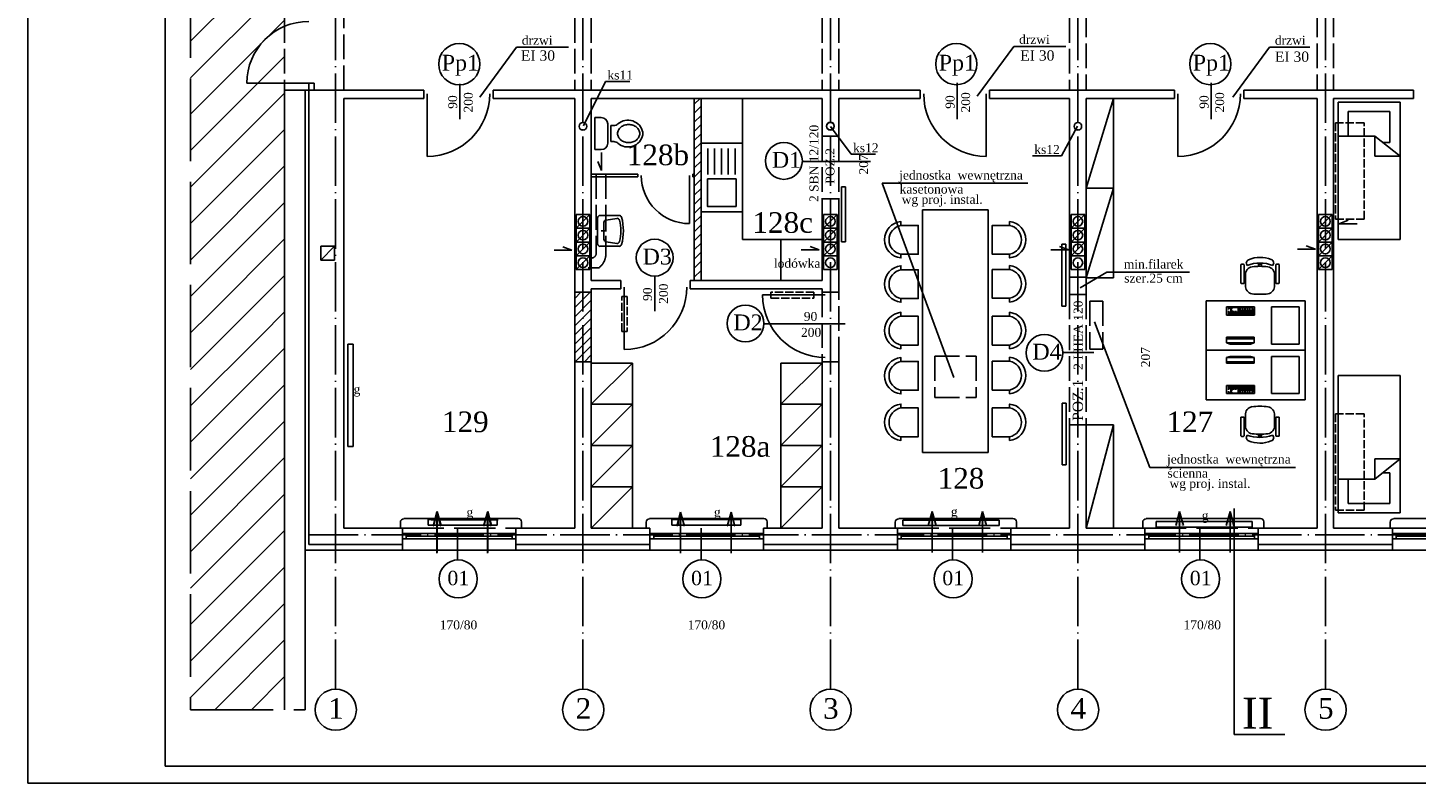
# Model space of a CAD drawing. Extents: x -4334 to 79223, y -1882 to 29514.
# Tile 23 of 60: x 37864 to 39884, y 14402 to 15501. Entities that reach past the tile are written whole.
import ezdxf

# ---------------------------------------------------------------- set-up
doc = ezdxf.new("R2010")
doc.units = 0
doc.header["$MEASUREMENT"] = 0
doc.linetypes.add('ACAD_ISO02W100', pattern=[15, 12, -3])
doc.linetypes.add('ACAD_ISO04W100', pattern=[30.5, 24, -3, 0.5, -3])
doc.layers.get('0').update_dxf_attribs({"color": 251, "linetype": 'CONTINUOUS'})
for name, color, linetype in [('CIENKIE', 251, 'CONTINUOUS'), ('NAPIS', 251, 'CONTINUOUS'), ('OSIE', 251, 'ACAD_ISO04W100'), ('PRZERYW', 251, 'ACAD_ISO02W100'), ('SCIANY', 251, 'CONTINUOUS'), ('urzadzenia', 251, 'CONTINUOUS'), ('URZĄDZENIA', 251, 'CONTINUOUS'), ('WYMIARY', 251, 'CONTINUOUS'), ('wyposażenie', 251, 'CONTINUOUS')]:
    doc.layers.add(name, color=color, linetype=linetype)
doc.styles.add('NEWROMAN', font='TIMES.TTF')
pattern_1 = [(45, (21781.774, 17723.728), (-26.516504, 26.516504), [])]

# ---------------------------------------------------------------- blocks, each defined once
blk = doc.blocks.new('R053')
for p, q in [((0, 0.608), (0, 0)), ((0.917, 0.692), (0.083, 0.692)), ((0.769, 0.492), (0.231, 0.492)), ((0.5, 0.575), (0.5, 0.408)), ((1, 0), (1, 0.608)), ((0.095, 0.075), (0.149, 0.421)), ((0.905, 0.075), (0.851, 0.421))]:
    blk.add_line(p, q)
for centre, radius, start, end in [((0.083, 0.608), 0.0833, 90, 180), ((0.231, 0.408), 0.0833, 90, 171.1953), ((0.769, 0.408), 0.0833, 8.8047, 90), ((0.917, 0.608), 0.0833, 0, 90), ((0.083, 0), 0.0833, 180, 254.047), ((0.177, 0.062), 0.0833, 171.1953, 256.9798), ((0.823, 0.062), 0.0833, 283.0202, 8.8047), ((0.5, 1.458), 1.599, 254.047, 285.953), ((0.5, 1.458), 1.516, 256.9798, 283.0202), ((0.917, 0), 0.0833, 285.953, 0)]:
    blk.add_arc(centre, radius, start, end)
blk = doc.blocks.new('R056')
for p, q in [((-0.332, 0.998), (0.335, 0.998)), ((-0.332, 0.865), (-0.332, 0.998)), ((0.335, 0.998), (0.335, 0.865)), ((0.201, 0.732), (-0.199, 0.732)), ((-0.165, 0.67), (0.001, 0.67)), ((-0.165, 0.67), (-0.165, 0.607)), ((0.168, 0.67), (0.001, 0.67)), ((0.168, 0.67), (0.168, 0.607))]:
    blk.add_line(p, q)
blk.add_lwpolyline([(0.001, 0.067, 0.117514), (0.071, 0.083, 0.104443), (0.135, 0.134, 0.090071), (0.175, 0.207, 0.08201), (0.19, 0.297, 0.08201), (0.175, 0.387, 0.090071), (0.135, 0.459, 0.104443), (0.071, 0.51, 0.117514), (0.001, 0.527, 0.117514), (-0.069, 0.51, 0.104443), (-0.132, 0.459, 0.090071), (-0.172, 0.387, 0.08201), (-0.187, 0.297, 0.08201), (-0.172, 0.207, 0.090071), (-0.132, 0.134, 0.104443), (-0.069, 0.083, 0.117514)], format="xyb", close=True)
for centre, radius, start, end in [((-0.199, 0.865), 0.133, 180, 270), ((-0.299, 0.607), 0.133, 318.639, 0), ((0.301, 0.607), 0.133, 180, 221.361), ((0.201, 0.865), 0.133, 270, 0), ((0.038, 0.311), 0.315, 138.639, 258.4219), ((-0.035, 0.311), 0.315, 281.5781, 41.361), ((0.001, 0.133), 0.133, 258.4219, 281.5781)]:
    blk.add_arc(centre, radius, start, end)
blk = doc.blocks.new('biurko')
at = {"layer": 'wyposażenie'}
for p, q in [((156694.9, -37702), (156838.9, -37702)), ((156694.9, -37774), (156694.9, -37702)), ((156703.7, -37711), (156744.2, -37711)), ((156703.7, -37765), (156703.7, -37711)), ((156744.2, -37711), (156744.2, -37765)), ((156809.5, -37711), (156769, -37711)), ((156769, -37711), (156769, -37722.8)), ((156770.9, -37711.8), (156800.4, -37711.8)), ((156801.8, -37711.9), (156804, -37711.9)), ((156801.8, -37713.6), (156801.8, -37711.9)), ((156805.4, -37711.9), (156807.6, -37711.9)), ((156805.4, -37713.6), (156805.4, -37711.9)), ((156809.5, -37722.8), (156809.5, -37711)), ((156838.9, -37774), (156838.9, -37702)), ((156838.9, -37702), (156838.9, -37774)), ((156769, -37722.8), (156809.5, -37722.8)), ((156770.9, -37713), (156773.1, -37713)), ((156770.9, -37715.2), (156770.9, -37713)), ((156770.9, -37715.2), (156773.1, -37715.2)), ((156770.9, -37721.3), (156770.9, -37715.2)), ((156770.9, -37717.4), (156773.1, -37717.4)), ((156770.9, -37719.5), (156773.1, -37719.5)), ((156773.1, -37721.3), (156770.9, -37721.3)), ((156774.7, -37713), (156777, -37713)), ((156774.7, -37715.2), (156776.9, -37715.2)), ((156774.7, -37721.3), (156774.7, -37715.2)), ((156774.7, -37717.4), (156776.9, -37717.4)), ((156774.7, -37719.5), (156776.9, -37719.5)), ((156776.9, -37721.3), (156774.7, -37721.3)), ((156778, -37715.2), (156780.1, -37715.2)), ((156778, -37721.3), (156778, -37715.2)), ((156778, -37717.4), (156780.2, -37717.4)), ((156778, -37719.5), (156780.2, -37719.5)), ((156780.1, -37721.3), (156778, -37721.3)), ((156778.1, -37713), (156780.3, -37713)), ((156781.4, -37715.2), (156783.6, -37715.2)), ((156781.4, -37721.3), (156781.4, -37715.2)), ((156781.4, -37717.4), (156783.6, -37717.4)), ((156781.4, -37719.5), (156783.6, -37719.5)), ((156783.6, -37721.3), (156781.4, -37721.3)), ((156781.5, -37713), (156783.8, -37713)), ((156784.7, -37715.2), (156786.9, -37715.2)), ((156784.7, -37721.3), (156784.7, -37715.2)), ((156784.7, -37717.4), (156786.9, -37717.4)), ((156784.7, -37719.5), (156786.9, -37719.5)), ((156786.9, -37721.3), (156784.7, -37721.3)), ((156784.8, -37713), (156787.1, -37713)), ((156788.2, -37715.2), (156790.3, -37715.2)), ((156788.2, -37721.3), (156788.2, -37715.2)), ((156788.2, -37717.4), (156790.3, -37717.4)), ((156788.2, -37719.5), (156790.3, -37719.5)), ((156790.3, -37721.3), (156788.2, -37721.3)), ((156788.3, -37713), (156790.5, -37713)), ((156791.4, -37713), (156793.5, -37713)), ((156791.4, -37715.2), (156791.4, -37713)), ((156791.4, -37715.2), (156793.5, -37715.2)), ((156791.4, -37721.3), (156791.4, -37715.2)), ((156791.4, -37717.4), (156793.6, -37717.4)), ((156791.4, -37719.5), (156793.6, -37719.5)), ((156793.5, -37721.3), (156791.4, -37721.3)), ((156795.1, -37717.4), (156797.2, -37717.4)), ((156795.1, -37721.3), (156795.1, -37717.4)), ((156795.1, -37719.5), (156797.2, -37719.5)), ((156797.2, -37721.3), (156795.1, -37721.3)), ((156798.3, -37717.4), (156800.4, -37717.4)), ((156798.3, -37721.3), (156798.3, -37717.4)), ((156798.3, -37719.5), (156800.4, -37719.5)), ((156800.4, -37721.3), (156798.3, -37721.3)), ((156804, -37713.6), (156801.8, -37713.6)), ((156801.8, -37715.2), (156804, -37715.2)), ((156801.8, -37721.3), (156801.8, -37715.2)), ((156801.8, -37717.4), (156804, -37717.4)), ((156801.8, -37719.5), (156804, -37719.5)), ((156804, -37721.3), (156801.8, -37721.3)), ((156807.6, -37713.6), (156805.4, -37713.6)), ((156805.4, -37717.4), (156807.6, -37717.4)), ((156805.4, -37721.3), (156805.4, -37717.4)), ((156805.4, -37719.5), (156807.6, -37719.5)), ((156807.6, -37721.3), (156805.4, -37721.3)), ((156744.2, -37765), (156703.7, -37765)), ((156769.2, -37755.1), (156809.5, -37755.1)), ((156769.2, -37755.1), (156769.2, -37763.3)), ((156769.2, -37757.3), (156809.5, -37757.3)), ((156809.5, -37763.3), (156769.2, -37763.3)), ((156774.7, -37764.9), (156769.2, -37763.3)), ((156774.7, -37764.9), (156804, -37764.9)), ((156804, -37764.9), (156809.5, -37763.3)), ((156809.5, -37755.1), (156809.5, -37763.3)), ((156838.9, -37774), (156694.9, -37774)), ((156838.9, -37774), (156694.9, -37774))]:
    blk.add_line(p, q, dxfattribs=at)
blk = doc.blocks.new('fotel')
at = {"layer": 'wyposażenie'}
for p, q in [((156774.6, -37630.8, 0), (156774.6, -37635.5, 0)), ((156779, -37630.8, 0), (156779, -37635.5, 0)), ((156748.8, -37633.3, 0), (156748.8, -37659.7, 0)), ((156752.7, -37632.4, 0), (156749.7, -37632.4, 0)), ((156753.6, -37659.7, 0), (156753.6, -37633.3, 0)), ((156755.6, -37646.1, 0), (156753.7, -37646.1, 0)), ((156755.6, -37651.5, 0), (156753.7, -37651.5, 0)), ((156755.6, -37662.9, 0), (156755.6, -37647.8, 0)), ((156779, -37632.9, 0), (156774.6, -37632.9, 0)), ((156797.9, -37646.1, 0), (156799.9, -37646.1, 0)), ((156798, -37662.9, 0), (156798, -37647.8, 0)), ((156798, -37651.5, 0), (156799.9, -37651.5, 0)), ((156799.8, -37659.7, 0), (156799.8, -37633.2, 0)), ((156800.7, -37632.3, 0), (156802.8, -37632.3, 0)), ((156802.8, -37632.3, 0), (156803.7, -37632.3, 0)), ((156804.6, -37634.1, 0), (156804.6, -37633.2, 0)), ((156804.6, -37634.1, 0), (156804.6, -37659.7, 0)), ((156749.3, -37660.2, 0), (156753.2, -37660.2, 0)), ((156804.2, -37660.2, 0), (156800.3, -37660.2, 0))]:
    blk.add_line(p, q, dxfattribs=at)
for centre, radius, start, end in [((156762.1, -37630.5), 5.22, 108.9713, 221.5693), ((156776.8, -37685.5), 54.8, 70.108, 109.892), ((156776.7, -37665.3), 42.9, 67.0762, 112.3588), ((156791.4, -37630.6), 5.27, 320.0091, 67.2576), ((156749.7, -37633.3), 0.9, 90, 180), ((156752.7, -37633.3), 0.9, 0, 90), ((156766.9, -37647.4), 11.4, 98.2862, 181.8411), ((156776.8, -37724.8), 89.4, 82.596, 97.404), ((156786.7, -37647.4), 11.4, 358.1589, 81.7138), ((156800.7, -37633.2), 0.9, 90, 180), ((156803.7, -37633.2), 0.9, 0, 90), ((156749.3, -37659.7), 0.45, 180, 270), ((156753.2, -37659.7), 0.45, 270, 0), ((156767.1, -37663.9), 11.6, 174.4971, 260.2832), ((156786.2, -37663.8), 11.9, 279.9565, 4.3135), ((156800.3, -37659.7), 0.45, 180, 270), ((156804.2, -37659.7), 0.45, 270, 0), ((156776.8, -37580.7), 95.4, 262.9554, 277.0446)]:
    blk.add_arc(centre, radius, start, end, dxfattribs=at)
blk = doc.blocks.new('A$C79D77C2D')
at = {"layer": 'WYMIARY', "lineweight": 25, "rotation": 270}
for name, p in [('biurko', (37774, 156838.9)), ('fotel', (37757.5, 156854.9))]:
    blk.add_blockref(name, p, dxfattribs=at)
blk = doc.blocks.new('R060')
for p, q in [((0.08, 0.506), (0.459, 0.506)), ((0.08, 0.406), (0.459, 0.406)), ((0.08, 0.306), (0.459, 0.306)), ((0.08, 0.206), (0.459, 0.206)), ((0.08, 0.106), (0.459, 0.106))]:
    blk.add_line(p, q)
for points in [[(0, 0), (1, 0), (1, 0.6), (0, 0.6)], [(0.924, 0.093), (0.924, 0.507), (0.522, 0.507), (0.522, 0.093)]]:
    blk.add_lwpolyline(points, close=True)
blk = doc.blocks.new('A$C258907B0')
at = {"layer": 'URZĄDZENIA', "ltscale": 3, "xscale": -100, "yscale": 100, "zscale": 100, "rotation": 270}
blk.add_blockref('R060', (0, 0), dxfattribs=at)
blk = doc.blocks.new('A$C5B1704E3')
at = {"layer": 'CIENKIE', "ltscale": 3}
h = blk.add_hatch(color=256, dxfattribs=at)
h.paths.add_polyline_path([(5.6, 20.3), (0, 20.3), (1, 16.6), (5.6, 16.6)])
h.paths.add_polyline_path([(11.3, 20.3), (5.6, 20.3), (5.6, 16.6), (10.2, 16.6)])
h.paths.add_polyline_path([(10.2, 16.6), (5.6, 16.6), (5.6, 12.1), (9, 12.1)])
h.paths.add_polyline_path([(5.6, 16.6), (1, 16.6), (2.3, 12.1), (5.6, 12.1)])
h.paths.add_polyline_path([(5.6, 12.1), (2.3, 12.1), (5.6, 0)])
h.paths.add_polyline_path([(9, 12.1), (5.6, 12.1), (5.6, 0)])
h.paths.add_polyline_path([(79.1, 20.3), (73.4, 20.3), (74.5, 16.6), (79.1, 16.6)])
h.paths.add_polyline_path([(84.7, 20.3), (79.1, 20.3), (79.1, 16.6), (83.7, 16.6)])
h.paths.add_polyline_path([(83.7, 16.6), (79.1, 16.6), (79.1, 9.1), (81.6, 9.1)])
h.paths.add_polyline_path([(79.1, 16.6), (74.5, 16.6), (76.5, 9.1), (79.1, 9.1)])
h.paths.add_polyline_path([(79.1, 9.1), (76.5, 9.1), (79.1, 0)])
h.paths.add_polyline_path([(81.6, 9.1), (79.1, 9.1), (79.1, 0)])
for p, q in [((5.6, 59.7), (5.6, 0)), ((79.1, 59.7), (79.1, 0)), ((5.6, 0), (0, 20.3)), ((5.6, 0), (11.3, 20.3)), ((79.1, 0), (73.4, 20.3)), ((79.1, 0), (84.7, 20.3))]:
    blk.add_line(p, q, dxfattribs=at)
blk = doc.blocks.new('A$C125A6F54')
at = {"layer": 'CIENKIE', "ltscale": 3}
blk.add_blockref('A$C5B1704E3', (0, 0), dxfattribs=at)

msp = doc.modelspace()

# ---------------------------------------------------------------- hatches: boundary and pattern name
at = {"layer": 'urzadzenia', "ltscale": 3}
h = msp.add_hatch(dxfattribs=at)
h.set_pattern_fill('ANSI31', color=256, scale=300, style=0)
h.set_pattern_definition(pattern_1)
h.paths.add_polyline_path([(38237.3, 15581.43), (38100.52, 15636.77), (38100.52, 15094.57), (38237.3, 15039.22)])
h = msp.add_hatch(dxfattribs=at)
h.set_pattern_fill('ANSI31', color=256, scale=75, style=0)
h.set_pattern_definition([(45, (20908.289, 10258.76), (-6.629126, 6.629126), [])])
h.paths.add_polyline_path([(38843.3, 15397.81), (38833.3, 15397.81), (38833.3, 15132.81), (38843.3, 15132.81)])
h = msp.add_hatch(dxfattribs=at)
h.set_pattern_fill('ANSI31', color=256, scale=75, style=0)
h.set_pattern_definition([(45, (20924.289, 10258.76), (-6.629126, 6.629126), [])])
h.paths.add_polyline_path([(38671.3, 15014.81), (38683.3, 15014.81), (38683.3, 15115.81), (38671.3, 15115.81)])
h.paths.add_polyline_path([(38671.3, 15014.81), (38671.3, 15115.81), (38659.3, 15115.81), (38659.3, 15014.81)])
h = msp.add_hatch(dxfattribs=at)
h.set_pattern_fill('ANSI31', color=256, scale=300, style=0)
h.set_pattern_definition(pattern_1)
h.paths.add_polyline_path([(38237.3, 15039.22), (38100.52, 15094.57), (38100.52, 14508.56), (38237.3, 14508.56)])

# ---------------------------------------------------------------- linework, layer by layer
at = {"layer": 'CIENKIE', "ltscale": 3}
for p, q in [((37863.56, 16501.66), (37863.56, 14401.66)), ((38063.56, 16476.66), (38063.56, 14426.66)), ((39298, 15473.49), (39244.63, 15401.08)), ((39373.84, 15473.49), (39298, 15473.49)), ((38574.54, 15472.2), (38521.17, 15399.78)), ((38650.42, 15472.2), (38574.54, 15472.2)), ((39670.13, 15472.2), (39616.76, 15399.78)), ((39728.9, 15472.2), (39670.13, 15472.2)), ((38182.3, 15419.81), (38280.3, 15419.81)), ((38272.3, 14748.81), (38272.3, 15419.81)), ((38280.3, 15409.81), (38280.3, 15419.81)), ((38492.27, 15367.63), (38492.27, 15418.9)), ((38671.91, 15358.03), (38704.21, 15422.5)), ((38739.64, 15422.5), (38704.21, 15422.5)), ((39215.91, 15367.63), (39215.91, 15420.35)), ((39585.44, 15367.63), (39585.44, 15420.35)), ((38267.3, 14740.81), (38267.3, 15409.81)), ((38444.64, 15404.52), (38444.64, 15313.52)), ((39257.96, 15404.52), (39257.96, 15313.52)), ((39536.66, 15404.52), (39536.66, 15313.52)), ((39061.56, 15316.58), (39031.3, 15357.19)), ((39367.66, 15314.13), (39390.81, 15357.21)), ((38698.05, 15318.92), (38698.05, 15292.83)), ((39096.99, 15316.58), (39061.56, 15316.58)), ((39367.66, 15314.13), (39325.21, 15314.13)), ((38698.05, 15292.83), (38693.11, 15306.23)), ((39089.5, 15305.87), (38990.41, 15305.87)), ((39318.49, 15274.37), (39106.46, 15274.37)), ((39210.8, 14991.68), (39106.46, 15274.37)), ((39047.18, 15269.19), (39047.18, 15189.19)), ((39047.18, 15269.19), (39053.18, 15269.19)), ((39053.18, 15269.19), (39053.18, 15189.19)), ((38661.3, 15208.87), (38681.3, 15228.87)), ((39021.3, 15208.87), (39041.3, 15228.87)), ((39381.3, 15208.87), (39401.3, 15228.87)), ((39741.3, 15208.87), (39761.3, 15228.87)), ((39771.36, 15215.58), (39784.75, 15220.51)), ((39797.45, 15215.58), (39771.36, 15215.58)), ((38661.3, 15188.87), (38681.3, 15208.87)), ((39021.3, 15188.87), (39041.3, 15208.87)), ((39381.3, 15188.87), (39401.3, 15208.87)), ((39741.3, 15188.87), (39761.3, 15208.87)), ((38289.83, 15162.65), (38309.83, 15182.65)), ((38629.14, 15176.99), (38655.23, 15176.99)), ((38655.23, 15176.99), (38641.83, 15181.92)), ((38661.3, 15168.87), (38681.3, 15188.87)), ((38988.94, 15177.47), (39015.03, 15177.47)), ((39015.03, 15177.47), (39001.63, 15182.4)), ((39021.3, 15168.87), (39041.3, 15188.87)), ((39047.18, 15189.19), (39053.18, 15189.19)), ((39352.04, 15177.67), (39378.13, 15177.67)), ((39378.13, 15177.67), (39364.73, 15182.6)), ((39373.84, 15185.75), (39367.84, 15185.75)), ((39381.3, 15168.87), (39401.3, 15188.87)), ((39710.87, 15178.6), (39736.95, 15178.6)), ((39736.95, 15178.6), (39723.56, 15183.53)), ((39741.3, 15168.87), (39761.3, 15188.87)), ((38661.3, 15148.87), (38681.3, 15168.87)), ((39741.3, 15148.87), (39761.3, 15168.87)), ((38775.75, 15088.1), (38775.75, 15139.37)), ((39433.27, 15144.9), (39394.4, 15122.08)), ((39553.6, 15144.9), (39433.27, 15144.9)), ((38731.45, 15123.48), (38731.45, 15032.48)), ((39023.6, 15112.07), (38932.6, 15112.07)), ((39373.84, 15095.75), (39367.84, 15095.75)), ((38934.46, 15070.06), (39052.63, 15070.06)), ((39496.1, 14861.16), (39415.29, 15072.93)), ((39414.68, 15027.97), (39369.43, 15027.97)), ((39374.46, 14954.71), (39368.46, 14954.71)), ((39374.46, 14864.71), (39368.46, 14864.71)), ((39708.13, 14861.16), (39496.1, 14861.16)), ((38576.8, 14786.81), (38410.8, 14786.81)), ((38934.3, 14786.81), (38768.3, 14786.81)), ((39296.8, 14786.81), (39130.8, 14786.81)), ((39656.8, 14786.81), (39490.8, 14786.81)), ((40016.8, 14786.81), (39850.8, 14786.81)), ((38405.59, 14772.39), (38405.59, 14781.39)), ((38488.8, 14772.81), (38488.8, 14726.54)), ((38581.8, 14772.81), (38581.8, 14781.81)), ((38763.09, 14772.39), (38763.09, 14781.39)), ((38843.3, 14772.81), (38843.3, 14726.54)), ((38939.3, 14772.81), (38939.3, 14781.81)), ((39125.59, 14772.39), (39125.59, 14781.39)), ((39208.8, 14772.81), (39208.8, 14726.54)), ((39301.8, 14772.81), (39301.8, 14781.81)), ((39485.59, 14772.39), (39485.59, 14781.39)), ((39568.8, 14772.81), (39568.8, 14726.54)), ((39661.8, 14772.81), (39661.8, 14781.81)), ((39845.59, 14772.39), (39845.59, 14781.39)), ((38272.3, 14748.81), (38408.8, 14748.81)), ((38408.8, 14764.95), (38573.8, 14764.95)), ((38408.8, 14756.95), (38573.8, 14756.95)), ((38414.3, 14756.95), (38414.3, 14764.95)), ((38414.3, 14760.95), (38568.3, 14760.95)), ((38568.3, 14756.95), (38568.3, 14764.95)), ((38573.8, 14748.81), (38768.8, 14748.81)), ((38768.8, 14764.95), (38933.8, 14764.95)), ((38768.8, 14756.95), (38933.8, 14756.95)), ((38774.3, 14756.95), (38774.3, 14764.95)), ((38774.3, 14760.95), (38928.3, 14760.95)), ((38928.3, 14756.95), (38928.3, 14764.95)), ((38933.8, 14748.81), (39128.8, 14748.81)), ((39128.8, 14764.95), (39293.8, 14764.95)), ((39128.8, 14756.95), (39293.8, 14756.95)), ((39134.3, 14756.95), (39134.3, 14764.95)), ((39134.3, 14760.95), (39288.3, 14760.95)), ((39288.3, 14756.95), (39288.3, 14764.95)), ((39293.8, 14748.81), (39488.8, 14748.81)), ((39488.8, 14764.95), (39653.8, 14764.95)), ((39488.8, 14756.95), (39653.8, 14756.95)), ((39494.3, 14756.95), (39494.3, 14764.95)), ((39494.3, 14760.95), (39648.3, 14760.95)), ((39648.3, 14756.95), (39648.3, 14764.95)), ((39653.8, 14748.81), (39848.8, 14748.81)), ((39848.8, 14764.95), (40013.8, 14764.95)), ((39848.8, 14756.95), (40013.8, 14756.95)), ((39854.3, 14756.95), (39854.3, 14764.95)), ((39854.3, 14760.95), (40008.3, 14760.95)), ((38573.8, 14740.81), (38408.8, 14740.81)), ((38936.3, 14740.81), (38766.3, 14740.81)), ((39296.3, 14740.81), (39126.3, 14740.81)), ((39656.3, 14740.81), (39486.3, 14740.81)), ((40016.3, 14740.81), (39846.3, 14740.81)), ((45288.56, 14426.66), (38063.56, 14426.66)), ((45313.56, 14401.66), (37863.56, 14401.66))]:
    msp.add_line(p, q, dxfattribs=at)
at = {"layer": 'CIENKIE'}
for p, q in [((38289.83, 15162.65), (38289.83, 15182.65)), ((38309.83, 15182.65), (38289.83, 15182.65)), ((38309.83, 15162.65), (38309.83, 15182.65)), ((39367.84, 15095.75), (39367.84, 15185.75)), ((39373.84, 15095.75), (39373.84, 15185.75)), ((38309.83, 15162.65), (38289.83, 15162.65)), ((39368.46, 14864.71), (39368.46, 14954.71)), ((39374.46, 14864.71), (39374.46, 14954.71))]:
    msp.add_line(p, q, dxfattribs=at)
at = {"layer": 'CIENKIE', "ltscale": 3}
for centre, radius in [((38491.39, 15447.66), 30), ((39214.45, 15447.69), 30), ((39583.98, 15447.69), 30), ((38671.3, 15357.19), 5.5), ((39031.3, 15357.8), 5.5), ((39031.3, 15357.19), 5.5), ((39391.3, 15357.19), 5.5), ((38963.67, 15306.86), 26.77), ((38775.59, 15166.14), 26.77), ((38907.7, 15070.43), 26.77), ((39342.67, 15027.82), 26.77), ((38489.78, 14698.83), 27.72), ((38844.28, 14698.83), 27.72), ((39209.78, 14698.83), 27.72), ((39569.78, 14698.83), 27.72), ((38311.63, 14508.61), 30), ((38671.63, 14508.61), 30), ((39031.63, 14508.61), 30), ((39391.63, 14508.61), 30), ((39751.63, 14508.61), 30)]:
    msp.add_circle(centre, radius, dxfattribs=at)
at = {"layer": 'CIENKIE'}
for centre in [(38671.3, 15218.87), (39031.3, 15218.87), (39391.3, 15218.87), (39751.3, 15218.87), (38671.3, 15198.87), (39031.3, 15198.87), (39391.3, 15198.87), (39751.3, 15198.87), (38671.3, 15178.87), (39031.3, 15178.87), (39391.3, 15178.87), (39751.3, 15178.87), (38671.3, 15158.87), (39031.3, 15158.87), (39391.3, 15158.87), (39751.3, 15158.87)]:
    msp.add_circle(centre, 7, dxfattribs=at)
at = {"layer": 'CIENKIE', "ltscale": 3}
for centre, radius, start, end in [((38272.3, 15419.81), 90, 90, 180), ((38444.64, 15404.52), 91, 270, 0), ((39257.96, 15404.52), 91, 180, 270), ((39536.66, 15404.52), 91, 270, 0), ((38731.45, 15123.48), 91, 270, 0), ((39023.6, 15112.07), 91, 180, 270), ((38410.59, 14781.39), 5, 90, 180), ((38576.8, 14781.81), 5, 0, 90), ((38768.09, 14781.39), 5, 90, 180), ((38934.3, 14781.81), 5, 0, 90), ((39130.59, 14781.39), 5, 90, 180), ((39296.8, 14781.81), 5, 0, 90), ((39490.59, 14781.39), 5, 90, 180), ((39656.8, 14781.81), 5, 0, 90), ((39850.59, 14781.39), 5, 90, 180)]:
    msp.add_arc(centre, radius, start, end, dxfattribs=at)
at = {"layer": 'OSIE', "ltscale": 3}
for p, q in [((38311.3, 14538.61), (38311.3, 16292.34)), ((38671.3, 14538.61), (38671.3, 16292.34)), ((39031.3, 14538.61), (39031.3, 16292.34)), ((39391.3, 14538.61), (39391.3, 16292.34)), ((39751.3, 14538.61), (39751.3, 16292.34)), ((38272.3, 14762.81), (44218.83, 14762.81))]:
    msp.add_line(p, q, dxfattribs=at)
at = {"layer": 'PRZERYW', "ltscale": 10}
for p, q in [((38100.52, 16476.66), (38100.52, 14508.56)), ((38100.52, 14508.56), (38267.3, 14508.56))]:
    msp.add_line(p, q, dxfattribs=at)
at = {"layer": 'PRZERYW', "ltscale": 3}
for p, q in [((38237.3, 15694.81), (38237.3, 15409.81)), ((38323.3, 15409.81), (38323.3, 15694.81)), ((38659.3, 15694.81), (38659.3, 15409.81)), ((38683.3, 15694.81), (38683.3, 15409.81)), ((39019.3, 15694.81), (39019.3, 15409.81)), ((39043.3, 15694.81), (39043.3, 15409.81)), ((39379.3, 15694.81), (39379.3, 15409.81)), ((39403.3, 15612.81), (39403.3, 15409.81)), ((39739.3, 15612.81), (39739.3, 15409.81)), ((39763.3, 15612.81), (39763.3, 15409.81)), ((39019.3, 15342.81), (39019.3, 15251.81)), ((39043.3, 15342.81), (39043.3, 15251.81)), ((38690.72, 15287.81), (38690.72, 15174.18)), ((38704.72, 15287.81), (38704.72, 15174.18)), ((38678.8, 15151.59), (38694.56, 15151.59)), ((39379.3, 15137.81), (39403.3, 15137.81)), ((38683.3, 15115.81), (38659.3, 15115.81)), ((39019.3, 15115.81), (39019.3, 15014.81)), ((39043.3, 15014.81), (39043.3, 15115.81)), ((39379.3, 15112.81), (39379.3, 14922.81)), ((39403.3, 15112.81), (39403.3, 14922.81)), ((39408.62, 15102.85), (39408.62, 15032.85)), ((39427.62, 15102.85), (39408.62, 15102.85)), ((39427.62, 15102.85), (39427.62, 15032.85)), ((39427.62, 15032.85), (39408.62, 15032.85)), ((38659.3, 15014.81), (38683.3, 15014.81)), ((39183.3, 15022.81), (39183.3, 14962.81)), ((39183.3, 15022.81), (39243.3, 15022.81)), ((39243.3, 15022.81), (39243.3, 14962.81)), ((39183.3, 14962.81), (39243.3, 14962.81))]:
    msp.add_line(p, q, dxfattribs=at)
at = {"layer": 'PRZERYW', "ltscale": 5}
for p, q in [((38408.8, 14772.81), (38573.8, 14772.81)), ((39128.8, 14772.81), (39293.8, 14772.81)), ((39488.8, 14772.81), (39653.8, 14772.81)), ((39848.8, 14772.81), (40013.8, 14772.81))]:
    msp.add_line(p, q, dxfattribs=at)
at = {"layer": 'PRZERYW'}
for points in [[(39807.73, 15362.31), (39766.23, 15362.31), (39766.23, 15222.31), (39807.73, 15222.31)], [(38727.64, 15109.6), (38735.48, 15109.6), (38735.48, 15058.69), (38727.64, 15058.69)], [(39007.34, 15115.93), (38944.63, 15115.93), (38944.63, 15107.12), (39007.34, 15107.12)], [(39807.73, 14938.91), (39766.23, 14938.91), (39766.23, 14798.91), (39807.73, 14798.91)]]:
    msp.add_lwpolyline(points, close=True, dxfattribs=at)
at = {"layer": 'PRZERYW', "ltscale": 3}
for centre, radius, start, end in [((38683.4, 15172.76), 7.17, 268.87116, 9.46693), ((38679.47, 15171.66), 25.11, 306.94729, 5.20414)]:
    msp.add_arc(centre, radius, start, end, dxfattribs=at)
at = {"layer": 'SCIANY', "ltscale": 3}
for p, q in [((38237.3, 14508.56), (38237.3, 15409.81)), ((38237.3, 15409.81), (38439.64, 15409.81)), ((38323.3, 14772.81), (38323.3, 15397.81)), ((38323.3, 15397.81), (38439.64, 15397.81)), ((38439.64, 15397.81), (38439.64, 15409.81)), ((38540.64, 15409.81), (39161.96, 15409.81)), ((38540.64, 15397.81), (38540.64, 15409.81)), ((38540.64, 15397.81), (38659.3, 15397.81)), ((38683.3, 15397.81), (39019.3, 15397.81)), ((39043.3, 15397.81), (39161.96, 15397.81)), ((39161.96, 15397.81), (39161.96, 15409.81)), ((39262.96, 15397.81), (39262.96, 15409.81)), ((39262.96, 15409.81), (39531.66, 15409.81)), ((39262.96, 15397.81), (39379.3, 15397.81)), ((39403.3, 15397.81), (39531.66, 15397.81)), ((39531.66, 15397.81), (39531.66, 15409.81)), ((39632.66, 15397.81), (39632.66, 15409.81)), ((39632.66, 15409.81), (39879.64, 15409.81)), ((39632.66, 15397.81), (39739.3, 15397.81)), ((39763.3, 15397.81), (39879.64, 15397.81)), ((39879.64, 15397.81), (39879.64, 15409.81)), ((39019.3, 15342.81), (39043.3, 15342.81)), ((39019.3, 15251.81), (39043.3, 15251.81)), ((38726.3, 15132.81), (38683.3, 15132.81)), ((39019.3, 15132.81), (38827.3, 15132.81)), ((38659.3, 15115.81), (38659.3, 15014.81)), ((38726.3, 15120.81), (38683.3, 15120.81)), ((38683.3, 15014.81), (38683.3, 15115.81)), ((39019.3, 15120.81), (38827.3, 15120.81)), ((39019.3, 15115.81), (39043.3, 15115.81)), ((39379.3, 15112.81), (39403.3, 15112.81)), ((39019.3, 15014.81), (39043.3, 15014.81)), ((39379.3, 14922.81), (39403.3, 14922.81)), ((39618.75, 14801.46), (39618.75, 14472.47)), ((38323.3, 14772.81), (38408.8, 14772.81)), ((38408.8, 14740.81), (38408.8, 14772.81)), ((38573.8, 14772.81), (38659.3, 14772.81)), ((38573.8, 14740.81), (38573.8, 14772.81)), ((38683.3, 14772.81), (38768.8, 14772.81)), ((38768.8, 14740.81), (38768.8, 14772.81)), ((38933.8, 14772.81), (39019.3, 14772.81)), ((38933.8, 14740.81), (38933.8, 14772.81)), ((39043.3, 14772.81), (39128.8, 14772.81)), ((39128.8, 14740.81), (39128.8, 14772.81)), ((39293.8, 14772.81), (39379.3, 14772.81)), ((39293.8, 14740.81), (39293.8, 14772.81)), ((39403.3, 14772.81), (39488.8, 14772.81)), ((39488.8, 14740.81), (39488.8, 14772.81)), ((39653.8, 14772.81), (39739.3, 14772.81)), ((39653.8, 14740.81), (39653.8, 14772.81)), ((39763.3, 14772.81), (39848.8, 14772.81)), ((39848.8, 14740.81), (39848.8, 14772.81)), ((38267.3, 14508.56), (38267.3, 14740.81)), ((38267.3, 14740.81), (38408.8, 14740.81)), ((38573.8, 14740.81), (38768.8, 14740.81)), ((38936.3, 14740.81), (39128.8, 14740.81)), ((39293.8, 14740.81), (39488.8, 14740.81)), ((39656.3, 14740.81), (39848.8, 14740.81)), ((39692.47, 14472.47), (39618.75, 14472.47))]:
    msp.add_line(p, q, dxfattribs=at)
at = {"layer": 'SCIANY'}
for p, q in [((38659.3, 15115.81), (38659.3, 15397.81)), ((38683.3, 15132.81), (38683.3, 15397.81)), ((38833.3, 15132.81), (38833.3, 15397.81)), ((38843.3, 15132.81), (38843.3, 15397.81)), ((39019.3, 15342.81), (39019.3, 15397.81)), ((39043.3, 15342.81), (39043.3, 15397.81)), ((39379.3, 15112.81), (39379.3, 15397.81)), ((39403.3, 15112.81), (39403.3, 15397.81)), ((39739.3, 14772.81), (39739.3, 15397.81)), ((39763.3, 14772.81), (39763.3, 15397.81)), ((39019.3, 15132.81), (39019.3, 15251.81)), ((39043.3, 15115.81), (39043.3, 15251.81)), ((38726.3, 15120.81), (38726.3, 15132.81)), ((38827.3, 15120.81), (38827.3, 15132.81)), ((38683.3, 15115.81), (38683.3, 15120.81)), ((39019.3, 15115.81), (39019.3, 15120.81)), ((38659.3, 14772.81), (38659.3, 15019.81)), ((38683.3, 14772.81), (38683.3, 15019.81)), ((39019.3, 14772.81), (39019.3, 15014.81)), ((39043.3, 14772.81), (39043.3, 15014.81)), ((39379.3, 14772.81), (39379.3, 14922.81)), ((39403.3, 14772.81), (39403.3, 14922.81))]:
    msp.add_line(p, q, dxfattribs=at)
at = {"layer": 'urzadzenia'}
for p, q in [((38903.3, 15192.81), (38903.3, 15397.81)), ((39443.3, 15136.87), (39443.3, 15397.81)), ((39769.96, 15392.34), (39769.96, 15192.34)), ((39859.96, 15392.34), (39859.96, 15192.34)), ((39784.62, 15378.83), (39784.62, 15343.11)), ((39845.31, 15378.83), (39845.31, 15333.77)), ((38751.1, 15283.81), (38751.1, 15287.81)), ((38831.1, 15283.81), (38831.1, 15287.81)), ((38661.3, 15228.87), (38681.3, 15228.87)), ((39021.3, 15228.87), (39041.3, 15228.87)), ((39381.3, 15228.87), (39401.3, 15228.87)), ((39741.3, 15228.87), (39761.3, 15228.87)), ((38661.3, 15208.87), (38681.3, 15208.87)), ((38959.3, 15132.81), (38959.3, 15192.81)), ((39021.3, 15208.87), (39041.3, 15208.87)), ((39381.3, 15208.87), (39401.3, 15208.87)), ((39741.3, 15208.87), (39761.3, 15208.87)), ((38661.3, 15188.87), (38681.3, 15188.87)), ((39021.3, 15188.87), (39041.3, 15188.87)), ((39381.3, 15188.87), (39401.3, 15188.87)), ((39741.3, 15188.87), (39761.3, 15188.87)), ((38661.3, 15168.87), (38681.3, 15168.87)), ((39021.3, 15168.87), (39041.3, 15168.87)), ((39381.3, 15168.87), (39401.3, 15168.87)), ((39741.3, 15168.87), (39761.3, 15168.87)), ((38661.3, 15148.87), (38681.3, 15148.87)), ((39021.3, 15148.87), (39041.3, 15148.87)), ((39381.3, 15148.87), (39401.3, 15148.87)), ((39741.3, 15148.87), (39761.3, 15148.87)), ((38743.3, 14772.81), (38743.3, 15012.81)), ((38959.3, 14772.81), (38959.3, 15012.81)), ((39769.96, 14794.81), (39769.96, 14994.81)), ((39859.96, 14794.81), (39859.96, 14994.81)), ((39443.3, 14772.81), (39443.3, 14922.81)), ((39260.59, 14882.52), (39165.17, 14882.52)), ((39845.31, 14808.32), (39845.31, 14853.38)), ((39784.62, 14808.32), (39784.62, 14844.04))]:
    msp.add_line(p, q, dxfattribs=at)
at = {"layer": 'urzadzenia', "ltscale": 3}
for p, q in [((39403.3, 15267.34), (39443.3, 15397.81)), ((39859.96, 15392.34), (39769.96, 15392.34)), ((39845.31, 15378.83), (39784.62, 15378.83)), ((39823.39, 15343.11), (39769.96, 15343.11)), ((39823.39, 15343.11), (39823.39, 15313.67)), ((39859.96, 15313.67), (39823.39, 15343.11)), ((39845.31, 15333.77), (39834.99, 15333.77)), ((39859.96, 15313.67), (39823.39, 15313.67)), ((38683.3, 15287.81), (38751.1, 15287.81)), ((38683.3, 15283.81), (38751.1, 15283.81)), ((38826.1, 15285.71), (38826.1, 15215.71)), ((38831.1, 15287.81), (38833.3, 15287.81)), ((38831.1, 15283.81), (38833.3, 15283.81)), ((39443.3, 15267.34), (39403.3, 15267.34)), ((39403.3, 15136.87), (39443.3, 15267.34)), ((39260.59, 15235.9), (39165.17, 15235.9)), ((39165.17, 14882.52), (39165.17, 15235.9)), ((39260.59, 14882.52), (39260.59, 15235.9)), ((38661.3, 15228.87), (38661.3, 15148.87)), ((38681.3, 15228.87), (38681.3, 15148.87)), ((39021.3, 15228.87), (39021.3, 15148.87)), ((39041.3, 15228.87), (39041.3, 15148.87)), ((39381.3, 15228.87), (39381.3, 15148.87)), ((39401.3, 15228.87), (39401.3, 15148.87)), ((39741.3, 15228.87), (39741.3, 15148.87)), ((39761.3, 15228.87), (39761.3, 15148.87)), ((39019.3, 15192.81), (38903.3, 15192.81)), ((39859.96, 15192.34), (39769.96, 15192.34)), ((38859.3, 15132.81), (38849.3, 15132.81)), ((39443.3, 15136.87), (39403.3, 15136.87)), ((38337.04, 15040.41), (38329.04, 15040.41)), ((38329.04, 15040.41), (38329.04, 14891.41)), ((38337.04, 15040.41), (38337.04, 14891.41)), ((38683.3, 14952.81), (38743.3, 15012.81)), ((38683.3, 15012.81), (38743.3, 15012.81)), ((38959.3, 14952.81), (39019.3, 15012.81)), ((38959.3, 15012.81), (39019.3, 15012.81)), ((39859.96, 14994.81), (39769.96, 14994.81)), ((38743.3, 14952.81), (38683.3, 14952.81)), ((38683.3, 14892.81), (38743.3, 14952.81)), ((38959.3, 14952.81), (39019.3, 14952.81)), ((38959.3, 14892.81), (39019.3, 14952.81)), ((39403.3, 14922.81), (39443.3, 14922.81)), ((39443.3, 14922.81), (39403.3, 14772.81)), ((38337.04, 14891.41), (38329.04, 14891.41)), ((38743.3, 14892.81), (38683.3, 14892.81)), ((38683.3, 14832.81), (38743.3, 14892.81)), ((38959.3, 14892.81), (39019.3, 14892.81)), ((38959.3, 14832.81), (39019.3, 14892.81)), ((39823.39, 14844.04), (39823.39, 14873.48)), ((39859.96, 14873.48), (39823.39, 14873.48)), ((39859.96, 14873.48), (39823.39, 14844.04)), ((39845.31, 14853.38), (39834.99, 14853.38)), ((38743.3, 14832.81), (38683.3, 14832.81)), ((38683.3, 14772.81), (38743.3, 14832.81)), ((38959.3, 14832.81), (39019.3, 14832.81)), ((38959.3, 14772.81), (39019.3, 14832.81)), ((39823.39, 14844.04), (39769.96, 14844.04)), ((39845.31, 14808.32), (39784.62, 14808.32)), ((39859.96, 14794.81), (39769.96, 14794.81)), ((38547.96, 14785.03), (38450.46, 14785.03)), ((38542.46, 14777.03), (38450.46, 14777.03)), ((38810.46, 14785.03), (38810.46, 14777.03)), ((39276.82, 14784.35), (39136.82, 14784.35)), ((39136.82, 14784.35), (39136.82, 14776.35)), ((39276.82, 14776.35), (39136.82, 14776.35)), ((39276.82, 14784.35), (39276.82, 14776.35)), ((39505.07, 14782.26), (39505.07, 14774.26)), ((39645.07, 14782.26), (39505.07, 14782.26)), ((39645.07, 14774.26), (39505.07, 14774.26)), ((39645.07, 14782.26), (39645.07, 14774.26))]:
    msp.add_line(p, q, dxfattribs=at)
at = {"layer": 'urzadzenia'}
for points in [[(39133.84, 15171.09), (39133.84, 15165.69, -0.8950139), (39133.84, 15218.76), (39133.84, 15213.05, 0.8255392), (39133.87, 15171.16), (39159.12, 15171.16), (39159.12, 15213.05), (39133.84, 15213.05)], [(39291.92, 15171.09), (39291.92, 15165.69, 0.8950139), (39291.92, 15218.76), (39291.92, 15213.05, -0.8255392), (39291.89, 15171.16), (39266.64, 15171.16), (39266.64, 15213.05), (39291.92, 15213.05)], [(39133.84, 15106.64), (39133.84, 15101.24, -0.8950139), (39133.84, 15154.31), (39133.84, 15148.6, 0.8255392), (39133.87, 15106.71), (39159.12, 15106.71), (39159.12, 15148.6), (39133.84, 15148.6)], [(39291.92, 15106.95), (39291.92, 15101.55, 0.8950139), (39291.92, 15154.62), (39291.92, 15148.91, -0.8255392), (39291.89, 15107.02), (39266.64, 15107.02), (39266.64, 15148.91), (39291.92, 15148.91)], [(39133.84, 15039.01), (39133.84, 15033.61, -0.8950139), (39133.84, 15086.67), (39133.84, 15080.97, 0.8255392), (39133.87, 15039.08), (39159.12, 15039.08), (39159.12, 15080.97), (39133.84, 15080.97)], [(39291.92, 15039.01), (39291.92, 15033.61, 0.8950139), (39291.92, 15086.67), (39291.92, 15080.97, -0.8255392), (39291.89, 15039.08), (39266.64, 15039.08), (39266.64, 15080.97), (39291.92, 15080.97)], [(39133.84, 14973.26), (39133.84, 14967.86, -0.8950139), (39133.84, 15020.93), (39133.84, 15015.22, 0.8255392), (39133.87, 14973.33), (39159.12, 14973.33), (39159.12, 15015.22), (39133.84, 15015.22)], [(39291.92, 14973.57), (39291.92, 14968.17, 0.8950139), (39291.92, 15021.24), (39291.92, 15015.53, -0.8255392), (39291.89, 14973.64), (39266.64, 14973.64), (39266.64, 15015.53), (39291.92, 15015.53)], [(39133.84, 14905.63), (39133.84, 14900.23, -0.8950139), (39133.84, 14953.29), (39133.84, 14947.59, 0.8255392), (39133.87, 14905.7), (39159.12, 14905.7), (39159.12, 14947.59), (39133.84, 14947.59)], [(39291.92, 14905.63), (39291.92, 14900.23, 0.8950139), (39291.92, 14953.29), (39291.92, 14947.59, -0.8255392), (39291.89, 14905.7), (39266.64, 14905.7), (39266.64, 14947.59), (39291.92, 14947.59)]]:
    msp.add_lwpolyline(points, format="xyb", dxfattribs=at)
for points in [[(38446.23, 14777.05), (38546.23, 14777.05), (38546.23, 14785.05), (38446.23, 14785.05)], [(38800.73, 14777.05), (38900.73, 14777.05), (38900.73, 14785.05), (38800.73, 14785.05)]]:
    msp.add_lwpolyline(points, close=True, dxfattribs=at)
at = {"layer": 'urzadzenia', "ltscale": 3}
msp.add_arc((38826.1, 15285.71), 70, 180, 270, dxfattribs=at)

# ---------------------------------------------------------------- block references
at = {"layer": 'CIENKIE', "ltscale": 3, "xscale": -1}
for name, p, rotation in [('A$C79D77C2D', (39578.12, 15031.45), 270), ('A$C125A6F54', (38453.11, 14795.96), 180), ('A$C125A6F54', (38807.61, 14795.96), 180)]:
    msp.add_blockref(name, p, dxfattribs=dict(at, rotation=rotation))
at = {"layer": 'CIENKIE', "ltscale": 3}
for name, p, rotation in [('A$C79D77C2D', (39578.12, 15031.45), 270), ('A$C125A6F54', (38538.37, 14796.82), 180), ('A$C125A6F54', (39258.37, 14796.82), 180), ('A$C125A6F54', (39618.37, 14796.82), 180)]:
    msp.add_blockref(name, p, dxfattribs=dict(at, rotation=rotation))
at = {"layer": 'urzadzenia', "ltscale": 3, "rotation": 180}
msp.add_blockref('A$C258907B0', (38903.3, 15332.81), dxfattribs=at)
at = {"layer": 'URZĄDZENIA', "ltscale": 3, "rotation": 90}
for name, p, xscale, yscale, zscale in [('R056', (38758.55, 15346.76), -70, 70, 70), ('R053', (38723.77, 15182.64), 45, 45, 45)]:
    msp.add_blockref(name, p, dxfattribs=dict(at, xscale=xscale, yscale=yscale, zscale=zscale))

# ---------------------------------------------------------------- texts
at = {"layer": 'NAPIS', "ltscale": 3, "style": 'NEWROMAN'}
for s, height, p in [('drzwi  ', 13, (38582.26, 15475.9)), ('drzwi  ', 13, (39305.72, 15477.2)), ('drzwi  ', 13, (39677.85, 15475.9)), ('Pp1', 23, (38465.89, 15438.25)), ('  EI 30', 15, (38569.65, 15452.68)), ('Pp1', 23, (39188.94, 15438.28)), ('  EI 30', 15, (39296.16, 15452.77)), ('Pp1', 23, (39558.47, 15438.28)), ('  EI 30', 15, (39666.61, 15451.02)), ('ks11', 13, (38706.89, 15425.36)), ('128b', 30, (38735.02, 15300.65)), ('ks12', 13, (39064.23, 15319.44)), ('D1', 23, (38946.15, 15296.94)), ('ks12', 13, (39327.88, 15317)), ('jednostka  wewnętrzna', 13, (39131.33, 15279.76)), ('kasetonowa', 13, (39131.95, 15259.41)), ('wg proj. instal.', 13, (39134.94, 15244.46)), ('128c', 30, (38917.78, 15202.25)), ('D3', 23, (38758.08, 15156.22)), ('lodówka', 13, (38949.08, 15151.47)), ('min.filarek', 13, (39458.14, 15150.29)), ('szer.25 cm', 13, (39458.76, 15129.94)), ('D2', 23, (38890.18, 15060.52)), ('90', 13, (38992.57, 15074.13)), ('200', 13, (38988.43, 15050.99)), ('D4', 23, (39325.15, 15017.9)), ('g', 13, (38337.57, 14968.33)), ('129', 30, (38466.09, 14912.38)), ('127', 30, (39520.22, 14912.38)), ('128a', 30, (38855.78, 14876.55)), ('jednostka  wewnętrzna', 13, (39520.98, 14866.56)), ('128', 30, (39187.26, 14830.18)), ('ścienna', 13, (39521.59, 14846.21)), ('wg proj. instal.', 13, (39524.58, 14831.26)), ('g', 13, (38501.8, 14789.51)), ('g', 13, (38861.8, 14789.51)), ('g', 13, (39206.51, 14790.19)), ('g', 13, (39571.54, 14784.62)), ('01', 21, (38474.08, 14689.63)), ('01', 21, (38828.58, 14689.63)), ('01', 21, (39194.08, 14689.63)), ('01', 21, (39554.08, 14689.63)), ('170/80', 13, (38462.92, 14625.49)), ('170/80', 13, (38823.61, 14625.49)), ('170/80', 13, (39544.99, 14625.49)), ('1', 30, (38300.64, 14495.47)), ('2', 30, (38660.64, 14495.47)), ('3', 30, (39020.64, 14495.47)), ('4', 30, (39380.64, 14495.47)), ('II', 45, (39630.18, 14481.05)), ('5', 30, (39740.64, 14495.47))]:
    msp.add_text(s, height=height, dxfattribs=at).set_placement(p)
for s, height, p in [('90', 13, (38488.2, 15382.71)), ('200', 13, (38510.91, 15377.31)), ('90', 13, (39211.83, 15382.71)), ('200', 13, (39234.54, 15377.31)), ('90', 13, (39581.36, 15382.71)), ('200', 13, (39604.08, 15377.31)), ('2 SBN 12/120', 13, (39013.85, 15247.08)), ('POZ.2', 13, (39037.18, 15273.73)), ('207', 13, (39086.1, 15287.1)), ('90', 13, (38771.67, 15103.18)), ('200', 13, (38794.82, 15099.03)), ('2 I HEA 120', 13, (39398.16, 15002.91)), ('207', 13, (39496.14, 15006.74)), ('POZ.1', 15, (39398.74, 14928.77))]:
    msp.add_text(s, height=height, rotation=90, dxfattribs=at).set_placement(p)

doc.saveas('drawing.dxf')
